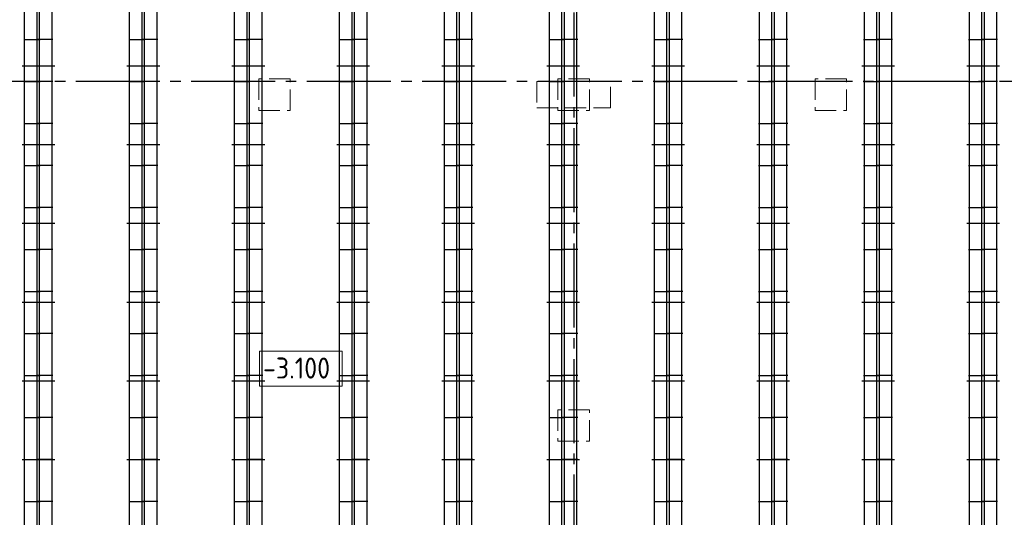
# Model space of a CAD drawing. Header units: millimetres. Extents: x 0 to 42000, y 0 to 29700.
# Tile 9 of 11: x 22222 to 31602, y 15633 to 20370. Entities that reach past the tile are written whole.
import ezdxf

# ---------------------------------------------------------------- set-up
doc = ezdxf.new("R2010")
doc.units = ezdxf.units.MM
doc.linetypes.add('______2', pattern=[270, 200, -70])
doc.linetypes.add('______5', pattern=[1100, 800, -100, 100, -100])
for name, color, linetype, lineweight in [('ЖБ Пилон', 7, 'Continuous', 35), ('Общий01', 7, 'Continuous', 13), ('Фиксатор', 52, 'Continuous', 25)]:
    doc.layers.add(name, color=color, linetype=linetype, lineweight=lineweight)
doc.layers.add('Оси', color=7, linetype='______5', true_color=0x656565)
doc.styles.add('ISOCPEUR', font='txt')

msp = doc.modelspace()

# ---------------------------------------------------------------- linework, layer by layer
at = {"layer": 'ЖБ Пилон', "color": 253, "linetype": '______2', "lineweight": 13, "true_color": 0xa0a0a0, "transparency": 33554687}
for p, q in [((24799.9, 19806.6), (24499.9, 19806.6)), ((24499.9, 19806.6), (24499.9, 19506.6)), ((24799.9, 19506.6), (24799.9, 19806.6)), ((27649.9, 19806.6), (27349.9, 19806.6)), ((27349.9, 19806.6), (27349.9, 19506.6)), ((27649.9, 19506.6), (27649.9, 19806.6)), ((30099.9, 19806.6), (29799.9, 19806.6)), ((29799.9, 19806.6), (29799.9, 19506.6)), ((30099.9, 19506.6), (30099.9, 19806.6)), ((27849.9, 19781.6), (27149.9, 19781.6)), ((27149.9, 19781.6), (27149.9, 19531.6)), ((27849.9, 19531.6), (27849.9, 19781.6)), ((27149.9, 19531.6), (27849.9, 19531.6)), ((24499.9, 19506.6), (24799.9, 19506.6)), ((27349.9, 19506.6), (27649.9, 19506.6)), ((29799.9, 19506.6), (30099.9, 19506.6)), ((27649.9, 16656.6), (27349.9, 16656.6)), ((27349.9, 16656.6), (27349.9, 16356.6)), ((27649.9, 16356.6), (27649.9, 16656.6)), ((27349.9, 16356.6), (27649.9, 16356.6))]:
    msp.add_line(p, q, dxfattribs=at)
at = {"layer": 'Общий01', "color": 7, "linetype": 'Continuous', "lineweight": 18, "transparency": 33554687}
msp.add_lwpolyline([(24506.7, 16880.1), (25293.4, 16880.1), (25293.4, 17213.4), (24506.7, 17213.4), (24506.7, 16880.1)], dxfattribs=at)
at = {"layer": 'Оси', "color": 8, "linetype": '______5', "lineweight": -3, "transparency": 33554687}
for p, q in [((27499.9, 25938.6), (27499.9, 12895.5)), ((41156.9, 19781.6), (3763.9, 19781.6))]:
    msp.add_line(p, q, dxfattribs=at)
at = {"layer": 'Фиксатор', "color": 7, "linetype": 'Continuous', "lineweight": 25, "transparency": 33554687}
for p, q in [((22269.2, 13766.6), (22269.2, 24596.6)), ((22269.2, 13766.6), (22269.2, 24596.6)), ((22387.8, 13766.6), (22387.8, 24596.6)), ((22387.8, 13766.6), (22387.8, 24596.6)), ((22412, 13766.6), (22412, 24596.6)), ((22412, 13766.6), (22412, 24596.6)), ((22530.6, 13766.6), (22530.6, 24596.6)), ((22530.6, 13766.6), (22530.6, 24596.6)), ((23269.2, 13766.6), (23269.2, 24596.6)), ((23269.2, 13766.6), (23269.2, 24596.6)), ((23387.8, 13766.6), (23387.8, 24596.6)), ((23387.8, 13766.6), (23387.8, 24596.6)), ((23412, 13766.6), (23412, 24596.6)), ((23412, 13766.6), (23412, 24596.6)), ((23530.6, 13766.6), (23530.6, 24596.6)), ((23530.6, 13766.6), (23530.6, 24596.6)), ((24269.2, 13766.6), (24269.2, 24596.6)), ((24269.2, 13766.6), (24269.2, 24596.6)), ((24387.8, 13766.6), (24387.8, 24596.6)), ((24387.8, 13766.6), (24387.8, 24596.6)), ((24412, 13766.6), (24412, 24596.6)), ((24412, 13766.6), (24412, 24596.6)), ((24530.6, 13766.6), (24530.6, 24596.6)), ((24530.6, 13766.6), (24530.6, 24596.6)), ((25269.2, 13766.6), (25269.2, 24596.6)), ((25269.2, 13766.6), (25269.2, 24596.6)), ((25387.8, 13766.6), (25387.8, 24596.6)), ((25387.8, 13766.6), (25387.8, 24596.6)), ((25412, 13766.6), (25412, 24596.6)), ((25412, 13766.6), (25412, 24596.6)), ((25530.6, 13766.6), (25530.6, 24596.6)), ((25530.6, 13766.6), (25530.6, 24596.6)), ((26269.2, 13766.6), (26269.2, 24596.6)), ((26269.2, 13766.6), (26269.2, 24596.6)), ((26387.8, 13766.6), (26387.8, 24596.6)), ((26387.8, 13766.6), (26387.8, 24596.6)), ((26412, 13766.6), (26412, 24596.6)), ((26412, 13766.6), (26412, 24596.6)), ((26530.6, 13766.6), (26530.6, 24596.6)), ((26530.6, 13766.6), (26530.6, 24596.6)), ((27269.2, 13766.6), (27269.2, 24596.6)), ((27269.2, 13766.6), (27269.2, 24596.6)), ((27387.8, 13766.6), (27387.8, 24596.6)), ((27387.8, 13766.6), (27387.8, 24596.6)), ((27412, 13766.6), (27412, 24596.6)), ((27412, 13766.6), (27412, 24596.6)), ((27530.6, 13766.6), (27530.6, 24596.6)), ((27530.6, 13766.6), (27530.6, 24596.6)), ((28269.2, 13766.6), (28269.2, 24596.6)), ((28269.2, 13766.6), (28269.2, 24596.6)), ((28387.8, 13766.6), (28387.8, 24596.6)), ((28387.8, 13766.6), (28387.8, 24596.6)), ((28412, 13766.6), (28412, 24596.6)), ((28412, 13766.6), (28412, 24596.6)), ((28530.6, 13766.6), (28530.6, 24596.6)), ((28530.6, 13766.6), (28530.6, 24596.6)), ((29269.2, 13766.6), (29269.2, 24596.6)), ((29269.2, 13766.6), (29269.2, 24596.6)), ((29387.8, 13766.6), (29387.8, 24596.6)), ((29387.8, 13766.6), (29387.8, 24596.6)), ((29412, 13766.6), (29412, 24596.6)), ((29412, 13766.6), (29412, 24596.6)), ((29530.6, 13766.6), (29530.6, 24596.6)), ((29530.6, 13766.6), (29530.6, 24596.6)), ((30269.2, 13766.6), (30269.2, 24596.6)), ((30269.2, 13766.6), (30269.2, 24596.6)), ((30387.8, 13766.6), (30387.8, 24596.6)), ((30387.8, 13766.6), (30387.8, 24596.6)), ((30412, 13766.6), (30412, 24596.6)), ((30412, 13766.6), (30412, 24596.6)), ((30530.6, 13766.6), (30530.6, 24596.6)), ((30530.6, 13766.6), (30530.6, 24596.6)), ((31269.2, 13766.6), (31269.2, 24596.6)), ((31269.2, 13766.6), (31269.2, 24596.6)), ((31387.8, 13766.6), (31387.8, 24596.6)), ((31387.8, 13766.6), (31387.8, 24596.6)), ((31412, 13766.6), (31412, 24596.6)), ((31412, 13766.6), (31412, 24596.6)), ((31530.6, 13766.6), (31530.6, 24596.6)), ((31530.6, 13766.6), (31530.6, 24596.6)), ((22261.6, 20181.6), (22415.4, 20181.6)), ((22261.6, 20181.6), (22415.4, 20181.6)), ((22538.2, 20181.6), (22384.4, 20181.6)), ((22538.2, 20181.6), (22384.4, 20181.6)), ((23261.6, 20181.6), (23415.4, 20181.6)), ((23261.6, 20181.6), (23415.4, 20181.6)), ((23538.2, 20181.6), (23384.4, 20181.6)), ((23538.2, 20181.6), (23384.4, 20181.6)), ((24261.6, 20181.6), (24415.4, 20181.6)), ((24261.6, 20181.6), (24415.4, 20181.6)), ((24538.2, 20181.6), (24384.4, 20181.6)), ((24538.2, 20181.6), (24384.4, 20181.6)), ((25261.6, 20181.6), (25415.4, 20181.6)), ((25261.6, 20181.6), (25415.4, 20181.6)), ((25538.2, 20181.6), (25384.4, 20181.6)), ((25538.2, 20181.6), (25384.4, 20181.6)), ((26261.6, 20181.6), (26415.4, 20181.6)), ((26261.6, 20181.6), (26415.4, 20181.6)), ((26538.2, 20181.6), (26384.4, 20181.6)), ((26538.2, 20181.6), (26384.4, 20181.6)), ((27261.6, 20181.6), (27415.4, 20181.6)), ((27261.6, 20181.6), (27415.4, 20181.6)), ((27538.2, 20181.6), (27384.4, 20181.6)), ((27538.2, 20181.6), (27384.4, 20181.6)), ((28261.6, 20181.6), (28415.4, 20181.6)), ((28261.6, 20181.6), (28415.4, 20181.6)), ((28538.2, 20181.6), (28384.4, 20181.6)), ((28538.2, 20181.6), (28384.4, 20181.6)), ((29261.6, 20181.6), (29415.4, 20181.6)), ((29261.6, 20181.6), (29415.4, 20181.6)), ((29538.2, 20181.6), (29384.4, 20181.6)), ((29538.2, 20181.6), (29384.4, 20181.6)), ((30261.6, 20181.6), (30415.4, 20181.6)), ((30261.6, 20181.6), (30415.4, 20181.6)), ((30538.2, 20181.6), (30384.4, 20181.6)), ((30538.2, 20181.6), (30384.4, 20181.6)), ((31261.6, 20181.6), (31415.4, 20181.6)), ((31261.6, 20181.6), (31415.4, 20181.6)), ((31538.2, 20181.6), (31384.4, 20181.6)), ((31538.2, 20181.6), (31384.4, 20181.6)), ((22243.9, 19931.6), (22555.9, 19931.6)), ((22243.9, 19931.6), (22555.9, 19931.6)), ((23243.9, 19931.6), (23555.9, 19931.6)), ((23243.9, 19931.6), (23555.9, 19931.6)), ((24243.9, 19931.6), (24555.9, 19931.6)), ((24243.9, 19931.6), (24555.9, 19931.6)), ((25243.9, 19931.6), (25555.9, 19931.6)), ((25243.9, 19931.6), (25555.9, 19931.6)), ((26243.9, 19931.6), (26555.9, 19931.6)), ((26243.9, 19931.6), (26555.9, 19931.6)), ((27243.9, 19931.6), (27555.9, 19931.6)), ((27243.9, 19931.6), (27555.9, 19931.6)), ((28243.9, 19931.6), (28555.9, 19931.6)), ((28243.9, 19931.6), (28555.9, 19931.6)), ((29243.9, 19931.6), (29555.9, 19931.6)), ((29243.9, 19931.6), (29555.9, 19931.6)), ((30243.9, 19931.6), (30555.9, 19931.6)), ((30243.9, 19931.6), (30555.9, 19931.6)), ((31243.9, 19931.6), (31555.9, 19931.6)), ((31243.9, 19931.6), (31555.9, 19931.6)), ((22261.6, 19781.6), (22415.4, 19781.6)), ((22261.6, 19781.6), (22415.4, 19781.6)), ((22538.2, 19781.6), (22384.4, 19781.6)), ((22538.2, 19781.6), (22384.4, 19781.6)), ((23261.6, 19781.6), (23415.4, 19781.6)), ((23261.6, 19781.6), (23415.4, 19781.6)), ((23538.2, 19781.6), (23384.4, 19781.6)), ((23538.2, 19781.6), (23384.4, 19781.6)), ((24261.6, 19781.6), (24415.4, 19781.6)), ((24261.6, 19781.6), (24415.4, 19781.6)), ((24538.2, 19781.6), (24384.4, 19781.6)), ((24538.2, 19781.6), (24384.4, 19781.6)), ((25261.6, 19781.6), (25415.4, 19781.6)), ((25261.6, 19781.6), (25415.4, 19781.6)), ((25538.2, 19781.6), (25384.4, 19781.6)), ((25538.2, 19781.6), (25384.4, 19781.6)), ((26261.6, 19781.6), (26415.4, 19781.6)), ((26261.6, 19781.6), (26415.4, 19781.6)), ((26538.2, 19781.6), (26384.4, 19781.6)), ((26538.2, 19781.6), (26384.4, 19781.6)), ((27261.6, 19781.6), (27415.4, 19781.6)), ((27261.6, 19781.6), (27415.4, 19781.6)), ((27538.2, 19781.6), (27384.4, 19781.6)), ((27538.2, 19781.6), (27384.4, 19781.6)), ((28261.6, 19781.6), (28415.4, 19781.6)), ((28261.6, 19781.6), (28415.4, 19781.6)), ((28538.2, 19781.6), (28384.4, 19781.6)), ((28538.2, 19781.6), (28384.4, 19781.6)), ((29261.6, 19781.6), (29415.4, 19781.6)), ((29261.6, 19781.6), (29415.4, 19781.6)), ((29538.2, 19781.6), (29384.4, 19781.6)), ((29538.2, 19781.6), (29384.4, 19781.6)), ((30261.6, 19781.6), (30415.4, 19781.6)), ((30261.6, 19781.6), (30415.4, 19781.6)), ((30538.2, 19781.6), (30384.4, 19781.6)), ((30538.2, 19781.6), (30384.4, 19781.6)), ((31261.6, 19781.6), (31415.4, 19781.6)), ((31261.6, 19781.6), (31415.4, 19781.6)), ((31538.2, 19781.6), (31384.4, 19781.6)), ((31538.2, 19781.6), (31384.4, 19781.6)), ((22261.6, 19381.6), (22415.4, 19381.6)), ((22261.6, 19381.6), (22415.4, 19381.6)), ((22538.2, 19381.6), (22384.4, 19381.6)), ((22538.2, 19381.6), (22384.4, 19381.6)), ((23261.6, 19381.6), (23415.4, 19381.6)), ((23261.6, 19381.6), (23415.4, 19381.6)), ((23538.2, 19381.6), (23384.4, 19381.6)), ((23538.2, 19381.6), (23384.4, 19381.6)), ((24261.6, 19381.6), (24415.4, 19381.6)), ((24261.6, 19381.6), (24415.4, 19381.6)), ((24538.2, 19381.6), (24384.4, 19381.6)), ((24538.2, 19381.6), (24384.4, 19381.6)), ((25261.6, 19381.6), (25415.4, 19381.6)), ((25261.6, 19381.6), (25415.4, 19381.6)), ((25538.2, 19381.6), (25384.4, 19381.6)), ((25538.2, 19381.6), (25384.4, 19381.6)), ((26261.6, 19381.6), (26415.4, 19381.6)), ((26261.6, 19381.6), (26415.4, 19381.6)), ((26538.2, 19381.6), (26384.4, 19381.6)), ((26538.2, 19381.6), (26384.4, 19381.6)), ((27261.6, 19381.6), (27415.4, 19381.6)), ((27261.6, 19381.6), (27415.4, 19381.6)), ((27538.2, 19381.6), (27384.4, 19381.6)), ((27538.2, 19381.6), (27384.4, 19381.6)), ((28261.6, 19381.6), (28415.4, 19381.6)), ((28261.6, 19381.6), (28415.4, 19381.6)), ((28538.2, 19381.6), (28384.4, 19381.6)), ((28538.2, 19381.6), (28384.4, 19381.6)), ((29261.6, 19381.6), (29415.4, 19381.6)), ((29261.6, 19381.6), (29415.4, 19381.6)), ((29538.2, 19381.6), (29384.4, 19381.6)), ((29538.2, 19381.6), (29384.4, 19381.6)), ((30261.6, 19381.6), (30415.4, 19381.6)), ((30261.6, 19381.6), (30415.4, 19381.6)), ((30538.2, 19381.6), (30384.4, 19381.6)), ((30538.2, 19381.6), (30384.4, 19381.6)), ((31261.6, 19381.6), (31415.4, 19381.6)), ((31261.6, 19381.6), (31415.4, 19381.6)), ((31538.2, 19381.6), (31384.4, 19381.6)), ((31538.2, 19381.6), (31384.4, 19381.6)), ((22243.9, 19181.6), (22555.9, 19181.6)), ((22243.9, 19181.6), (22555.9, 19181.6)), ((23243.9, 19181.6), (23555.9, 19181.6)), ((23243.9, 19181.6), (23555.9, 19181.6)), ((24243.9, 19181.6), (24555.9, 19181.6)), ((24243.9, 19181.6), (24555.9, 19181.6)), ((25243.9, 19181.6), (25555.9, 19181.6)), ((25243.9, 19181.6), (25555.9, 19181.6)), ((26243.9, 19181.6), (26555.9, 19181.6)), ((26243.9, 19181.6), (26555.9, 19181.6)), ((27243.9, 19181.6), (27555.9, 19181.6)), ((27243.9, 19181.6), (27555.9, 19181.6)), ((28243.9, 19181.6), (28555.9, 19181.6)), ((28243.9, 19181.6), (28555.9, 19181.6)), ((29243.9, 19181.6), (29555.9, 19181.6)), ((29243.9, 19181.6), (29555.9, 19181.6)), ((30243.9, 19181.6), (30555.9, 19181.6)), ((30243.9, 19181.6), (30555.9, 19181.6)), ((31243.9, 19181.6), (31555.9, 19181.6)), ((31243.9, 19181.6), (31555.9, 19181.6)), ((22261.6, 18981.6), (22415.4, 18981.6)), ((22261.6, 18981.6), (22415.4, 18981.6)), ((22538.2, 18981.6), (22384.4, 18981.6)), ((22538.2, 18981.6), (22384.4, 18981.6)), ((23261.6, 18981.6), (23415.4, 18981.6)), ((23261.6, 18981.6), (23415.4, 18981.6)), ((23538.2, 18981.6), (23384.4, 18981.6)), ((23538.2, 18981.6), (23384.4, 18981.6)), ((24261.6, 18981.6), (24415.4, 18981.6)), ((24261.6, 18981.6), (24415.4, 18981.6)), ((24538.2, 18981.6), (24384.4, 18981.6)), ((24538.2, 18981.6), (24384.4, 18981.6)), ((25261.6, 18981.6), (25415.4, 18981.6)), ((25261.6, 18981.6), (25415.4, 18981.6)), ((25538.2, 18981.6), (25384.4, 18981.6)), ((25538.2, 18981.6), (25384.4, 18981.6)), ((26261.6, 18981.6), (26415.4, 18981.6)), ((26261.6, 18981.6), (26415.4, 18981.6)), ((26538.2, 18981.6), (26384.4, 18981.6)), ((26538.2, 18981.6), (26384.4, 18981.6)), ((27261.6, 18981.6), (27415.4, 18981.6)), ((27261.6, 18981.6), (27415.4, 18981.6)), ((27538.2, 18981.6), (27384.4, 18981.6)), ((27538.2, 18981.6), (27384.4, 18981.6)), ((28261.6, 18981.6), (28415.4, 18981.6)), ((28261.6, 18981.6), (28415.4, 18981.6)), ((28538.2, 18981.6), (28384.4, 18981.6)), ((28538.2, 18981.6), (28384.4, 18981.6)), ((29261.6, 18981.6), (29415.4, 18981.6)), ((29261.6, 18981.6), (29415.4, 18981.6)), ((29538.2, 18981.6), (29384.4, 18981.6)), ((29538.2, 18981.6), (29384.4, 18981.6)), ((30261.6, 18981.6), (30415.4, 18981.6)), ((30261.6, 18981.6), (30415.4, 18981.6)), ((30538.2, 18981.6), (30384.4, 18981.6)), ((30538.2, 18981.6), (30384.4, 18981.6)), ((31261.6, 18981.6), (31415.4, 18981.6)), ((31261.6, 18981.6), (31415.4, 18981.6)), ((31538.2, 18981.6), (31384.4, 18981.6)), ((31538.2, 18981.6), (31384.4, 18981.6)), ((22261.6, 18581.6), (22415.4, 18581.6)), ((22261.6, 18581.6), (22415.4, 18581.6)), ((22538.2, 18581.6), (22384.4, 18581.6)), ((22538.2, 18581.6), (22384.4, 18581.6)), ((23261.6, 18581.6), (23415.4, 18581.6)), ((23261.6, 18581.6), (23415.4, 18581.6)), ((23538.2, 18581.6), (23384.4, 18581.6)), ((23538.2, 18581.6), (23384.4, 18581.6)), ((24261.6, 18581.6), (24415.4, 18581.6)), ((24261.6, 18581.6), (24415.4, 18581.6)), ((24538.2, 18581.6), (24384.4, 18581.6)), ((24538.2, 18581.6), (24384.4, 18581.6)), ((25261.6, 18581.6), (25415.4, 18581.6)), ((25261.6, 18581.6), (25415.4, 18581.6)), ((25538.2, 18581.6), (25384.4, 18581.6)), ((25538.2, 18581.6), (25384.4, 18581.6)), ((26261.6, 18581.6), (26415.4, 18581.6)), ((26261.6, 18581.6), (26415.4, 18581.6)), ((26538.2, 18581.6), (26384.4, 18581.6)), ((26538.2, 18581.6), (26384.4, 18581.6)), ((27261.6, 18581.6), (27415.4, 18581.6)), ((27261.6, 18581.6), (27415.4, 18581.6)), ((27538.2, 18581.6), (27384.4, 18581.6)), ((27538.2, 18581.6), (27384.4, 18581.6)), ((28261.6, 18581.6), (28415.4, 18581.6)), ((28261.6, 18581.6), (28415.4, 18581.6)), ((28538.2, 18581.6), (28384.4, 18581.6)), ((28538.2, 18581.6), (28384.4, 18581.6)), ((29261.6, 18581.6), (29415.4, 18581.6)), ((29261.6, 18581.6), (29415.4, 18581.6)), ((29538.2, 18581.6), (29384.4, 18581.6)), ((29538.2, 18581.6), (29384.4, 18581.6)), ((30261.6, 18581.6), (30415.4, 18581.6)), ((30261.6, 18581.6), (30415.4, 18581.6)), ((30538.2, 18581.6), (30384.4, 18581.6)), ((30538.2, 18581.6), (30384.4, 18581.6)), ((31261.6, 18581.6), (31415.4, 18581.6)), ((31261.6, 18581.6), (31415.4, 18581.6)), ((31538.2, 18581.6), (31384.4, 18581.6)), ((31538.2, 18581.6), (31384.4, 18581.6)), ((22243.9, 18431.6), (22555.9, 18431.6)), ((22243.9, 18431.6), (22555.9, 18431.6)), ((23243.9, 18431.6), (23555.9, 18431.6)), ((23243.9, 18431.6), (23555.9, 18431.6)), ((24243.9, 18431.6), (24555.9, 18431.6)), ((24243.9, 18431.6), (24555.9, 18431.6)), ((25243.9, 18431.6), (25555.9, 18431.6)), ((25243.9, 18431.6), (25555.9, 18431.6)), ((26243.9, 18431.6), (26555.9, 18431.6)), ((26243.9, 18431.6), (26555.9, 18431.6)), ((27243.9, 18431.6), (27555.9, 18431.6)), ((27243.9, 18431.6), (27555.9, 18431.6)), ((28243.9, 18431.6), (28555.9, 18431.6)), ((28243.9, 18431.6), (28555.9, 18431.6)), ((29243.9, 18431.6), (29555.9, 18431.6)), ((29243.9, 18431.6), (29555.9, 18431.6)), ((30243.9, 18431.6), (30555.9, 18431.6)), ((30243.9, 18431.6), (30555.9, 18431.6)), ((31243.9, 18431.6), (31555.9, 18431.6)), ((31243.9, 18431.6), (31555.9, 18431.6)), ((22261.6, 18181.6), (22415.4, 18181.6)), ((22261.6, 18181.6), (22415.4, 18181.6)), ((22538.2, 18181.6), (22384.4, 18181.6)), ((22538.2, 18181.6), (22384.4, 18181.6)), ((23261.6, 18181.6), (23415.4, 18181.6)), ((23261.6, 18181.6), (23415.4, 18181.6)), ((23538.2, 18181.6), (23384.4, 18181.6)), ((23538.2, 18181.6), (23384.4, 18181.6)), ((24261.6, 18181.6), (24415.4, 18181.6)), ((24261.6, 18181.6), (24415.4, 18181.6)), ((24538.2, 18181.6), (24384.4, 18181.6)), ((24538.2, 18181.6), (24384.4, 18181.6)), ((25261.6, 18181.6), (25415.4, 18181.6)), ((25261.6, 18181.6), (25415.4, 18181.6)), ((25538.2, 18181.6), (25384.4, 18181.6)), ((25538.2, 18181.6), (25384.4, 18181.6)), ((26261.6, 18181.6), (26415.4, 18181.6)), ((26261.6, 18181.6), (26415.4, 18181.6)), ((26538.2, 18181.6), (26384.4, 18181.6)), ((26538.2, 18181.6), (26384.4, 18181.6)), ((27261.6, 18181.6), (27415.4, 18181.6)), ((27261.6, 18181.6), (27415.4, 18181.6)), ((27538.2, 18181.6), (27384.4, 18181.6)), ((27538.2, 18181.6), (27384.4, 18181.6)), ((28261.6, 18181.6), (28415.4, 18181.6)), ((28261.6, 18181.6), (28415.4, 18181.6)), ((28538.2, 18181.6), (28384.4, 18181.6)), ((28538.2, 18181.6), (28384.4, 18181.6)), ((29261.6, 18181.6), (29415.4, 18181.6)), ((29261.6, 18181.6), (29415.4, 18181.6)), ((29538.2, 18181.6), (29384.4, 18181.6)), ((29538.2, 18181.6), (29384.4, 18181.6)), ((30261.6, 18181.6), (30415.4, 18181.6)), ((30261.6, 18181.6), (30415.4, 18181.6)), ((30538.2, 18181.6), (30384.4, 18181.6)), ((30538.2, 18181.6), (30384.4, 18181.6)), ((31261.6, 18181.6), (31415.4, 18181.6)), ((31261.6, 18181.6), (31415.4, 18181.6)), ((31538.2, 18181.6), (31384.4, 18181.6)), ((31538.2, 18181.6), (31384.4, 18181.6)), ((22261.6, 17781.6), (22415.4, 17781.6)), ((22261.6, 17781.6), (22415.4, 17781.6)), ((22538.2, 17781.6), (22384.4, 17781.6)), ((22538.2, 17781.6), (22384.4, 17781.6)), ((23261.6, 17781.6), (23415.4, 17781.6)), ((23261.6, 17781.6), (23415.4, 17781.6)), ((23538.2, 17781.6), (23384.4, 17781.6)), ((23538.2, 17781.6), (23384.4, 17781.6)), ((24261.6, 17781.6), (24415.4, 17781.6)), ((24261.6, 17781.6), (24415.4, 17781.6)), ((24538.2, 17781.6), (24384.4, 17781.6)), ((24538.2, 17781.6), (24384.4, 17781.6)), ((25261.6, 17781.6), (25415.4, 17781.6)), ((25261.6, 17781.6), (25415.4, 17781.6)), ((25538.2, 17781.6), (25384.4, 17781.6)), ((25538.2, 17781.6), (25384.4, 17781.6)), ((26261.6, 17781.6), (26415.4, 17781.6)), ((26261.6, 17781.6), (26415.4, 17781.6)), ((26538.2, 17781.6), (26384.4, 17781.6)), ((26538.2, 17781.6), (26384.4, 17781.6)), ((27261.6, 17781.6), (27415.4, 17781.6)), ((27261.6, 17781.6), (27415.4, 17781.6)), ((27538.2, 17781.6), (27384.4, 17781.6)), ((27538.2, 17781.6), (27384.4, 17781.6)), ((28261.6, 17781.6), (28415.4, 17781.6)), ((28261.6, 17781.6), (28415.4, 17781.6)), ((28538.2, 17781.6), (28384.4, 17781.6)), ((28538.2, 17781.6), (28384.4, 17781.6)), ((29261.6, 17781.6), (29415.4, 17781.6)), ((29261.6, 17781.6), (29415.4, 17781.6)), ((29538.2, 17781.6), (29384.4, 17781.6)), ((29538.2, 17781.6), (29384.4, 17781.6)), ((30261.6, 17781.6), (30415.4, 17781.6)), ((30261.6, 17781.6), (30415.4, 17781.6)), ((30538.2, 17781.6), (30384.4, 17781.6)), ((30538.2, 17781.6), (30384.4, 17781.6)), ((31261.6, 17781.6), (31415.4, 17781.6)), ((31261.6, 17781.6), (31415.4, 17781.6)), ((31538.2, 17781.6), (31384.4, 17781.6)), ((31538.2, 17781.6), (31384.4, 17781.6)), ((22243.9, 17681.6), (22555.9, 17681.6)), ((22243.9, 17681.6), (22555.9, 17681.6)), ((23243.9, 17681.6), (23555.9, 17681.6)), ((23243.9, 17681.6), (23555.9, 17681.6)), ((24243.9, 17681.6), (24555.9, 17681.6)), ((24243.9, 17681.6), (24555.9, 17681.6)), ((25243.9, 17681.6), (25555.9, 17681.6)), ((25243.9, 17681.6), (25555.9, 17681.6)), ((26243.9, 17681.6), (26555.9, 17681.6)), ((26243.9, 17681.6), (26555.9, 17681.6)), ((27243.9, 17681.6), (27555.9, 17681.6)), ((27243.9, 17681.6), (27555.9, 17681.6)), ((28243.9, 17681.6), (28555.9, 17681.6)), ((28243.9, 17681.6), (28555.9, 17681.6)), ((29243.9, 17681.6), (29555.9, 17681.6)), ((29243.9, 17681.6), (29555.9, 17681.6)), ((30243.9, 17681.6), (30555.9, 17681.6)), ((30243.9, 17681.6), (30555.9, 17681.6)), ((31243.9, 17681.6), (31555.9, 17681.6)), ((31243.9, 17681.6), (31555.9, 17681.6)), ((22261.6, 17381.6), (22415.4, 17381.6)), ((22261.6, 17381.6), (22415.4, 17381.6)), ((22538.2, 17381.6), (22384.4, 17381.6)), ((22538.2, 17381.6), (22384.4, 17381.6)), ((23261.6, 17381.6), (23415.4, 17381.6)), ((23261.6, 17381.6), (23415.4, 17381.6)), ((23538.2, 17381.6), (23384.4, 17381.6)), ((23538.2, 17381.6), (23384.4, 17381.6)), ((24261.6, 17381.6), (24415.4, 17381.6)), ((24261.6, 17381.6), (24415.4, 17381.6)), ((24538.2, 17381.6), (24384.4, 17381.6)), ((24538.2, 17381.6), (24384.4, 17381.6)), ((25261.6, 17381.6), (25415.4, 17381.6)), ((25261.6, 17381.6), (25415.4, 17381.6)), ((25538.2, 17381.6), (25384.4, 17381.6)), ((25538.2, 17381.6), (25384.4, 17381.6)), ((26261.6, 17381.6), (26415.4, 17381.6)), ((26261.6, 17381.6), (26415.4, 17381.6)), ((26538.2, 17381.6), (26384.4, 17381.6)), ((26538.2, 17381.6), (26384.4, 17381.6)), ((27261.6, 17381.6), (27415.4, 17381.6)), ((27261.6, 17381.6), (27415.4, 17381.6)), ((27538.2, 17381.6), (27384.4, 17381.6)), ((27538.2, 17381.6), (27384.4, 17381.6)), ((28261.6, 17381.6), (28415.4, 17381.6)), ((28261.6, 17381.6), (28415.4, 17381.6)), ((28538.2, 17381.6), (28384.4, 17381.6)), ((28538.2, 17381.6), (28384.4, 17381.6)), ((29261.6, 17381.6), (29415.4, 17381.6)), ((29261.6, 17381.6), (29415.4, 17381.6)), ((29538.2, 17381.6), (29384.4, 17381.6)), ((29538.2, 17381.6), (29384.4, 17381.6)), ((30261.6, 17381.6), (30415.4, 17381.6)), ((30261.6, 17381.6), (30415.4, 17381.6)), ((30538.2, 17381.6), (30384.4, 17381.6)), ((30538.2, 17381.6), (30384.4, 17381.6)), ((31261.6, 17381.6), (31415.4, 17381.6)), ((31261.6, 17381.6), (31415.4, 17381.6)), ((31538.2, 17381.6), (31384.4, 17381.6)), ((31538.2, 17381.6), (31384.4, 17381.6)), ((22261.6, 16981.6), (22415.4, 16981.6)), ((22261.6, 16981.6), (22415.4, 16981.6)), ((22538.2, 16981.6), (22384.4, 16981.6)), ((22538.2, 16981.6), (22384.4, 16981.6)), ((23261.6, 16981.6), (23415.4, 16981.6)), ((23261.6, 16981.6), (23415.4, 16981.6)), ((23538.2, 16981.6), (23384.4, 16981.6)), ((23538.2, 16981.6), (23384.4, 16981.6)), ((24261.6, 16981.6), (24415.4, 16981.6)), ((24261.6, 16981.6), (24415.4, 16981.6)), ((24538.2, 16981.6), (24384.4, 16981.6)), ((24538.2, 16981.6), (24384.4, 16981.6)), ((25261.6, 16981.6), (25415.4, 16981.6)), ((25261.6, 16981.6), (25415.4, 16981.6)), ((25538.2, 16981.6), (25384.4, 16981.6)), ((25538.2, 16981.6), (25384.4, 16981.6)), ((26261.6, 16981.6), (26415.4, 16981.6)), ((26261.6, 16981.6), (26415.4, 16981.6)), ((26538.2, 16981.6), (26384.4, 16981.6)), ((26538.2, 16981.6), (26384.4, 16981.6)), ((27261.6, 16981.6), (27415.4, 16981.6)), ((27261.6, 16981.6), (27415.4, 16981.6)), ((27538.2, 16981.6), (27384.4, 16981.6)), ((27538.2, 16981.6), (27384.4, 16981.6)), ((28261.6, 16981.6), (28415.4, 16981.6)), ((28261.6, 16981.6), (28415.4, 16981.6)), ((28538.2, 16981.6), (28384.4, 16981.6)), ((28538.2, 16981.6), (28384.4, 16981.6)), ((29261.6, 16981.6), (29415.4, 16981.6)), ((29261.6, 16981.6), (29415.4, 16981.6)), ((29538.2, 16981.6), (29384.4, 16981.6)), ((29538.2, 16981.6), (29384.4, 16981.6)), ((30261.6, 16981.6), (30415.4, 16981.6)), ((30261.6, 16981.6), (30415.4, 16981.6)), ((30538.2, 16981.6), (30384.4, 16981.6)), ((30538.2, 16981.6), (30384.4, 16981.6)), ((31261.6, 16981.6), (31415.4, 16981.6)), ((31261.6, 16981.6), (31415.4, 16981.6)), ((31538.2, 16981.6), (31384.4, 16981.6)), ((31538.2, 16981.6), (31384.4, 16981.6)), ((22243.9, 16931.6), (22555.9, 16931.6)), ((22243.9, 16931.6), (22555.9, 16931.6)), ((23243.9, 16931.6), (23555.9, 16931.6)), ((23243.9, 16931.6), (23555.9, 16931.6)), ((24243.9, 16931.6), (24555.9, 16931.6)), ((24243.9, 16931.6), (24555.9, 16931.6)), ((25243.9, 16931.6), (25555.9, 16931.6)), ((25243.9, 16931.6), (25555.9, 16931.6)), ((26243.9, 16931.6), (26555.9, 16931.6)), ((26243.9, 16931.6), (26555.9, 16931.6)), ((27243.9, 16931.6), (27555.9, 16931.6)), ((27243.9, 16931.6), (27555.9, 16931.6)), ((28243.9, 16931.6), (28555.9, 16931.6)), ((28243.9, 16931.6), (28555.9, 16931.6)), ((29243.9, 16931.6), (29555.9, 16931.6)), ((29243.9, 16931.6), (29555.9, 16931.6)), ((30243.9, 16931.6), (30555.9, 16931.6)), ((30243.9, 16931.6), (30555.9, 16931.6)), ((31243.9, 16931.6), (31555.9, 16931.6)), ((31243.9, 16931.6), (31555.9, 16931.6)), ((22261.6, 16581.6), (22415.4, 16581.6)), ((22261.6, 16581.6), (22415.4, 16581.6)), ((22538.2, 16581.6), (22384.4, 16581.6)), ((22538.2, 16581.6), (22384.4, 16581.6)), ((23261.6, 16581.6), (23415.4, 16581.6)), ((23261.6, 16581.6), (23415.4, 16581.6)), ((23538.2, 16581.6), (23384.4, 16581.6)), ((23538.2, 16581.6), (23384.4, 16581.6)), ((24261.6, 16581.6), (24415.4, 16581.6)), ((24261.6, 16581.6), (24415.4, 16581.6)), ((24538.2, 16581.6), (24384.4, 16581.6)), ((24538.2, 16581.6), (24384.4, 16581.6)), ((25261.6, 16581.6), (25415.4, 16581.6)), ((25261.6, 16581.6), (25415.4, 16581.6)), ((25538.2, 16581.6), (25384.4, 16581.6)), ((25538.2, 16581.6), (25384.4, 16581.6)), ((26261.6, 16581.6), (26415.4, 16581.6)), ((26261.6, 16581.6), (26415.4, 16581.6)), ((26538.2, 16581.6), (26384.4, 16581.6)), ((26538.2, 16581.6), (26384.4, 16581.6)), ((27261.6, 16581.6), (27415.4, 16581.6)), ((27261.6, 16581.6), (27415.4, 16581.6)), ((27538.2, 16581.6), (27384.4, 16581.6)), ((27538.2, 16581.6), (27384.4, 16581.6)), ((28261.6, 16581.6), (28415.4, 16581.6)), ((28261.6, 16581.6), (28415.4, 16581.6)), ((28538.2, 16581.6), (28384.4, 16581.6)), ((28538.2, 16581.6), (28384.4, 16581.6)), ((29261.6, 16581.6), (29415.4, 16581.6)), ((29261.6, 16581.6), (29415.4, 16581.6)), ((29538.2, 16581.6), (29384.4, 16581.6)), ((29538.2, 16581.6), (29384.4, 16581.6)), ((30261.6, 16581.6), (30415.4, 16581.6)), ((30261.6, 16581.6), (30415.4, 16581.6)), ((30538.2, 16581.6), (30384.4, 16581.6)), ((30538.2, 16581.6), (30384.4, 16581.6)), ((31261.6, 16581.6), (31415.4, 16581.6)), ((31261.6, 16581.6), (31415.4, 16581.6)), ((31538.2, 16581.6), (31384.4, 16581.6)), ((31538.2, 16581.6), (31384.4, 16581.6)), ((22243.9, 16181.6), (22555.9, 16181.6)), ((22243.9, 16181.6), (22555.9, 16181.6)), ((22261.6, 16181.6), (22415.4, 16181.6)), ((22261.6, 16181.6), (22415.4, 16181.6)), ((22538.2, 16181.6), (22384.4, 16181.6)), ((22538.2, 16181.6), (22384.4, 16181.6)), ((23243.9, 16181.6), (23555.9, 16181.6)), ((23243.9, 16181.6), (23555.9, 16181.6)), ((23261.6, 16181.6), (23415.4, 16181.6)), ((23261.6, 16181.6), (23415.4, 16181.6)), ((23538.2, 16181.6), (23384.4, 16181.6)), ((23538.2, 16181.6), (23384.4, 16181.6)), ((24243.9, 16181.6), (24555.9, 16181.6)), ((24243.9, 16181.6), (24555.9, 16181.6)), ((24261.6, 16181.6), (24415.4, 16181.6)), ((24261.6, 16181.6), (24415.4, 16181.6)), ((24538.2, 16181.6), (24384.4, 16181.6)), ((24538.2, 16181.6), (24384.4, 16181.6)), ((25243.9, 16181.6), (25555.9, 16181.6)), ((25243.9, 16181.6), (25555.9, 16181.6)), ((25261.6, 16181.6), (25415.4, 16181.6)), ((25261.6, 16181.6), (25415.4, 16181.6)), ((25538.2, 16181.6), (25384.4, 16181.6)), ((25538.2, 16181.6), (25384.4, 16181.6)), ((26243.9, 16181.6), (26555.9, 16181.6)), ((26243.9, 16181.6), (26555.9, 16181.6)), ((26261.6, 16181.6), (26415.4, 16181.6)), ((26261.6, 16181.6), (26415.4, 16181.6)), ((26538.2, 16181.6), (26384.4, 16181.6)), ((26538.2, 16181.6), (26384.4, 16181.6)), ((27243.9, 16181.6), (27555.9, 16181.6)), ((27243.9, 16181.6), (27555.9, 16181.6)), ((27261.6, 16181.6), (27415.4, 16181.6)), ((27261.6, 16181.6), (27415.4, 16181.6)), ((27538.2, 16181.6), (27384.4, 16181.6)), ((27538.2, 16181.6), (27384.4, 16181.6)), ((28243.9, 16181.6), (28555.9, 16181.6)), ((28243.9, 16181.6), (28555.9, 16181.6)), ((28261.6, 16181.6), (28415.4, 16181.6)), ((28261.6, 16181.6), (28415.4, 16181.6)), ((28538.2, 16181.6), (28384.4, 16181.6)), ((28538.2, 16181.6), (28384.4, 16181.6)), ((29243.9, 16181.6), (29555.9, 16181.6)), ((29243.9, 16181.6), (29555.9, 16181.6)), ((29261.6, 16181.6), (29415.4, 16181.6)), ((29261.6, 16181.6), (29415.4, 16181.6)), ((29538.2, 16181.6), (29384.4, 16181.6)), ((29538.2, 16181.6), (29384.4, 16181.6)), ((30243.9, 16181.6), (30555.9, 16181.6)), ((30243.9, 16181.6), (30555.9, 16181.6)), ((30261.6, 16181.6), (30415.4, 16181.6)), ((30261.6, 16181.6), (30415.4, 16181.6)), ((30538.2, 16181.6), (30384.4, 16181.6)), ((30538.2, 16181.6), (30384.4, 16181.6)), ((31243.9, 16181.6), (31555.9, 16181.6)), ((31243.9, 16181.6), (31555.9, 16181.6)), ((31261.6, 16181.6), (31415.4, 16181.6)), ((31261.6, 16181.6), (31415.4, 16181.6)), ((31538.2, 16181.6), (31384.4, 16181.6)), ((31538.2, 16181.6), (31384.4, 16181.6)), ((22261.6, 15781.6), (22415.4, 15781.6)), ((22261.6, 15781.6), (22415.4, 15781.6)), ((22538.2, 15781.6), (22384.4, 15781.6)), ((22538.2, 15781.6), (22384.4, 15781.6)), ((23261.6, 15781.6), (23415.4, 15781.6)), ((23261.6, 15781.6), (23415.4, 15781.6)), ((23538.2, 15781.6), (23384.4, 15781.6)), ((23538.2, 15781.6), (23384.4, 15781.6)), ((24261.6, 15781.6), (24415.4, 15781.6)), ((24261.6, 15781.6), (24415.4, 15781.6)), ((24538.2, 15781.6), (24384.4, 15781.6)), ((24538.2, 15781.6), (24384.4, 15781.6)), ((25261.6, 15781.6), (25415.4, 15781.6)), ((25261.6, 15781.6), (25415.4, 15781.6)), ((25538.2, 15781.6), (25384.4, 15781.6)), ((25538.2, 15781.6), (25384.4, 15781.6)), ((26261.6, 15781.6), (26415.4, 15781.6)), ((26261.6, 15781.6), (26415.4, 15781.6)), ((26538.2, 15781.6), (26384.4, 15781.6)), ((26538.2, 15781.6), (26384.4, 15781.6)), ((27261.6, 15781.6), (27415.4, 15781.6)), ((27261.6, 15781.6), (27415.4, 15781.6)), ((27538.2, 15781.6), (27384.4, 15781.6)), ((27538.2, 15781.6), (27384.4, 15781.6)), ((28261.6, 15781.6), (28415.4, 15781.6)), ((28261.6, 15781.6), (28415.4, 15781.6)), ((28538.2, 15781.6), (28384.4, 15781.6)), ((28538.2, 15781.6), (28384.4, 15781.6)), ((29261.6, 15781.6), (29415.4, 15781.6)), ((29261.6, 15781.6), (29415.4, 15781.6)), ((29538.2, 15781.6), (29384.4, 15781.6)), ((29538.2, 15781.6), (29384.4, 15781.6)), ((30261.6, 15781.6), (30415.4, 15781.6)), ((30261.6, 15781.6), (30415.4, 15781.6)), ((30538.2, 15781.6), (30384.4, 15781.6)), ((30538.2, 15781.6), (30384.4, 15781.6)), ((31261.6, 15781.6), (31415.4, 15781.6)), ((31261.6, 15781.6), (31415.4, 15781.6)), ((31538.2, 15781.6), (31384.4, 15781.6)), ((31538.2, 15781.6), (31384.4, 15781.6))]:
    msp.add_line(p, q, dxfattribs=at)

# ---------------------------------------------------------------- texts
at = {"layer": 'Общий01', "color": 7, "linetype": 'Continuous', "lineweight": 18, "transparency": 33554687, "insert": (24540.1, 16953.4), "char_height": 200, "width": 809.411, "attachment_point": 7, "style": 'ISOCPEUR'}
msp.add_mtext('\\W0.90;-3.100', dxfattribs=at)

doc.saveas('drawing.dxf')
